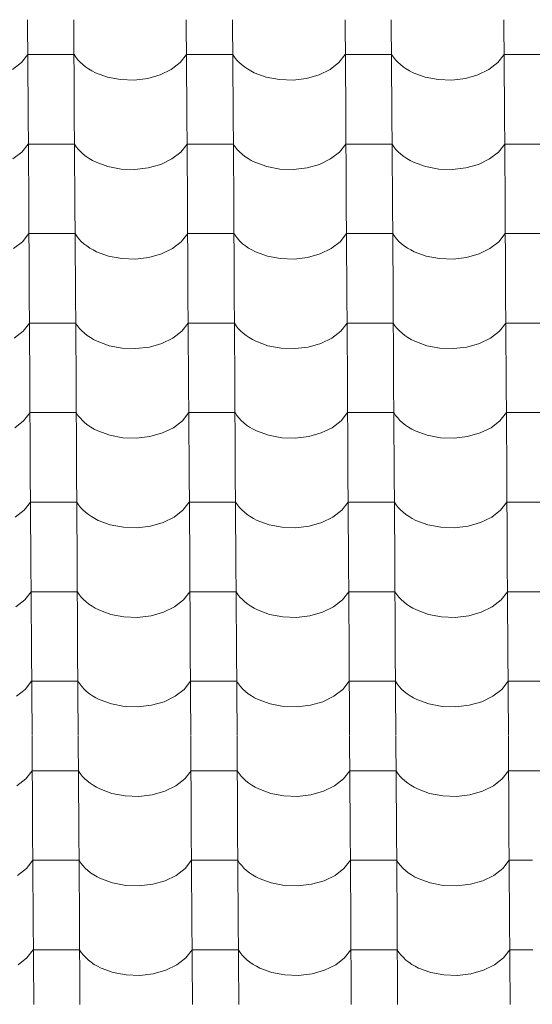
# Model space of a CAD drawing. Header units: millimetres. Extents: x -29001 to 109416, y -1251 to 13451.
# Tile 98 of 163: x -10606 to -10073, y 8009 to 9032. Entities that reach past the tile are written whole.
import ezdxf

# ---------------------------------------------------------------- set-up
doc = ezdxf.new("R2010")
doc.units = ezdxf.units.MM
doc.header["$MEASUREMENT"] = 0
doc.layers.add('POHLED JIŽNÍ_1_Konstrukce - nosné', color=7, linetype='Continuous')
doc.layers.add('POHLED JIŽNÍ_1_Nové_Výplně - Povrchové', color=7, linetype='Continuous')

# ---------------------------------------------------------------- blocks, each defined once
blk = doc.blocks.new('*X1', base_point=(-31394.7, -25864.9))
at = {"layer": 'POHLED JIŽNÍ_1_Nové_Výplně - Povrchové', "color": 21, "linetype": 'Continuous', "lineweight": 20, "true_color": 0xffaaaa}
for p, q in [((-10597.8, 9032.1), (-10597.2, 8939.4)), ((-10549.8, 9032.1), (-10549.2, 8939.4)), ((-10432.8, 9032.1), (-10432.2, 8939.4)), ((-10384.8, 9032.1), (-10384.2, 8939.4)), ((-10267.8, 9032.1), (-10267.2, 8939.4)), ((-10219.8, 9032.1), (-10219.2, 8939.4)), ((-10102.8, 9032.1), (-10102.2, 8939.4)), ((-10604.2, 8987.6), (-10597.6, 8995.9)), ((-10573.5, 8995.9), (-10597.6, 8995.9)), ((-10549.5, 8995.9), (-10573.5, 8995.9)), ((-10549.5, 8995.9), (-10547.7, 8993.2)), ((-10547.7, 8993.2), (-10545.6, 8990.5)), ((-10545.6, 8990.5), (-10543.1, 8987.9)), ((-10439.2, 8987.6), (-10432.6, 8995.9)), ((-10408.6, 8995.9), (-10432.6, 8995.9)), ((-10384.5, 8995.9), (-10408.6, 8995.9)), ((-10384.5, 8995.9), (-10382.7, 8993.2)), ((-10382.7, 8993.2), (-10380.6, 8990.5)), ((-10380.6, 8990.5), (-10378.1, 8987.9)), ((-10274.2, 8987.6), (-10267.6, 8995.9)), ((-10243.6, 8995.9), (-10267.6, 8995.9)), ((-10219.5, 8995.9), (-10243.6, 8995.9)), ((-10219.5, 8995.9), (-10217.7, 8993.2)), ((-10217.7, 8993.2), (-10215.6, 8990.5)), ((-10215.6, 8990.5), (-10213.1, 8987.9)), ((-10109.2, 8987.6), (-10102.6, 8995.9)), ((-10078.6, 8995.9), (-10102.6, 8995.9)), ((-10054.5, 8995.9), (-10078.6, 8995.9)), ((-10613.4, 8980.4), (-10604.2, 8987.6)), ((-10543.1, 8987.9), (-10540.4, 8985.4)), ((-10540.4, 8985.4), (-10537.5, 8983.1)), ((-10537.5, 8983.1), (-10534.3, 8980.9)), ((-10534.3, 8980.9), (-10530.9, 8978.9)), ((-10459.9, 8974.8), (-10448.4, 8980.4)), ((-10448.4, 8980.4), (-10439.2, 8987.6)), ((-10378.1, 8987.9), (-10375.4, 8985.4)), ((-10375.4, 8985.4), (-10372.5, 8983.1)), ((-10372.5, 8983.1), (-10369.3, 8980.9)), ((-10369.3, 8980.9), (-10365.9, 8978.9)), ((-10294.9, 8974.8), (-10283.5, 8980.4)), ((-10283.5, 8980.4), (-10274.2, 8987.6)), ((-10213.1, 8987.9), (-10210.4, 8985.4)), ((-10210.4, 8985.4), (-10207.5, 8983.1)), ((-10207.5, 8983.1), (-10204.3, 8980.9)), ((-10204.3, 8980.9), (-10200.9, 8978.9)), ((-10129.9, 8974.8), (-10118.5, 8980.4)), ((-10118.5, 8980.4), (-10109.2, 8987.6)), ((-10530.9, 8978.9), (-10527.2, 8977)), ((-10527.2, 8977), (-10514.7, 8972.5)), ((-10514.7, 8972.5), (-10501.1, 8969.9)), ((-10501.1, 8969.9), (-10486.9, 8969.4)), ((-10486.9, 8969.4), (-10472.9, 8971.1)), ((-10472.9, 8971.1), (-10459.9, 8974.8)), ((-10365.9, 8978.9), (-10362.2, 8977)), ((-10362.2, 8977), (-10349.8, 8972.5)), ((-10349.8, 8972.5), (-10336.1, 8969.9)), ((-10336.1, 8969.9), (-10321.9, 8969.4)), ((-10321.9, 8969.4), (-10307.9, 8971.1)), ((-10307.9, 8971.1), (-10294.9, 8974.8)), ((-10200.9, 8978.9), (-10197.2, 8977)), ((-10197.2, 8977), (-10184.8, 8972.5)), ((-10184.8, 8972.5), (-10171.1, 8969.9)), ((-10171.1, 8969.9), (-10156.9, 8969.4)), ((-10156.9, 8969.4), (-10142.9, 8971.1)), ((-10142.9, 8971.1), (-10129.9, 8974.8)), ((-10597.2, 8939.1), (-10596.6, 8846.4)), ((-10549.2, 8939.1), (-10548.6, 8846.4)), ((-10432.2, 8939.1), (-10431.6, 8846.4)), ((-10384.2, 8939.1), (-10383.6, 8846.4)), ((-10267.2, 8939.1), (-10266.6, 8846.4)), ((-10219.2, 8939.1), (-10218.6, 8846.4)), ((-10102.2, 8939.1), (-10101.6, 8846.4)), ((-10603.6, 8894.5), (-10597, 8902.9)), ((-10573, 8902.9), (-10597, 8902.9)), ((-10549, 8902.9), (-10573, 8902.9)), ((-10549, 8902.9), (-10547.1, 8900.1)), ((-10547.1, 8900.1), (-10545, 8897.4)), ((-10438.6, 8894.5), (-10432, 8902.9)), ((-10408, 8902.9), (-10432, 8902.9)), ((-10384, 8902.9), (-10408, 8902.9)), ((-10384, 8902.9), (-10382.1, 8900.1)), ((-10382.1, 8900.1), (-10380, 8897.4)), ((-10273.6, 8894.5), (-10267, 8902.9)), ((-10243, 8902.9), (-10267, 8902.9)), ((-10219, 8902.9), (-10243, 8902.9)), ((-10219, 8902.9), (-10217.1, 8900.1)), ((-10217.1, 8900.1), (-10215, 8897.4)), ((-10108.6, 8894.5), (-10102, 8902.9)), ((-10078, 8902.9), (-10102, 8902.9)), ((-10054, 8902.9), (-10078, 8902.9)), ((-10612.9, 8887.4), (-10603.6, 8894.5)), ((-10545, 8897.4), (-10542.5, 8894.9)), ((-10542.5, 8894.9), (-10539.9, 8892.4)), ((-10539.9, 8892.4), (-10536.9, 8890.1)), ((-10536.9, 8890.1), (-10533.7, 8887.9)), ((-10533.7, 8887.9), (-10530.3, 8885.9)), ((-10447.9, 8887.4), (-10438.6, 8894.5)), ((-10380, 8897.4), (-10377.5, 8894.9)), ((-10377.5, 8894.9), (-10374.9, 8892.4)), ((-10374.9, 8892.4), (-10371.9, 8890.1)), ((-10371.9, 8890.1), (-10368.7, 8887.9)), ((-10368.7, 8887.9), (-10365.3, 8885.9)), ((-10282.9, 8887.4), (-10273.6, 8894.5)), ((-10215, 8897.4), (-10212.6, 8894.9)), ((-10212.6, 8894.9), (-10209.9, 8892.4)), ((-10209.9, 8892.4), (-10206.9, 8890.1)), ((-10206.9, 8890.1), (-10203.7, 8887.9)), ((-10203.7, 8887.9), (-10200.3, 8885.9)), ((-10117.9, 8887.4), (-10108.6, 8894.5)), ((-10530.3, 8885.9), (-10526.6, 8884)), ((-10526.6, 8884), (-10514.2, 8879.5)), ((-10514.2, 8879.5), (-10500.5, 8876.9)), ((-10486.3, 8876.4), (-10472.3, 8878.1)), ((-10472.3, 8878.1), (-10459.3, 8881.8)), ((-10459.3, 8881.8), (-10447.9, 8887.4)), ((-10365.3, 8885.9), (-10361.6, 8884)), ((-10361.6, 8884), (-10349.2, 8879.5)), ((-10349.2, 8879.5), (-10335.5, 8876.9)), ((-10321.3, 8876.4), (-10307.3, 8878.1)), ((-10307.3, 8878.1), (-10294.3, 8881.8)), ((-10294.3, 8881.8), (-10282.9, 8887.4)), ((-10200.3, 8885.9), (-10196.6, 8884)), ((-10196.6, 8884), (-10184.2, 8879.5)), ((-10184.2, 8879.5), (-10170.5, 8876.9)), ((-10156.3, 8876.4), (-10142.4, 8878.1)), ((-10142.4, 8878.1), (-10129.3, 8881.8)), ((-10129.3, 8881.8), (-10117.9, 8887.4)), ((-10500.5, 8876.9), (-10486.3, 8876.4)), ((-10335.5, 8876.9), (-10321.3, 8876.4)), ((-10170.5, 8876.9), (-10156.3, 8876.4)), ((-10596.6, 8846.1), (-10596, 8753.4)), ((-10548.6, 8846.1), (-10548, 8753.4)), ((-10431.6, 8846.1), (-10431.1, 8753.4)), ((-10383.6, 8846.1), (-10383, 8753.4)), ((-10266.6, 8846.1), (-10266.1, 8753.4)), ((-10218.6, 8846.1), (-10218, 8753.4)), ((-10101.6, 8846.1), (-10101.1, 8753.4)), ((-10603, 8801.5), (-10596.4, 8809.9)), ((-10572.4, 8809.9), (-10596.4, 8809.9)), ((-10548.4, 8809.9), (-10572.4, 8809.9)), ((-10548.4, 8809.9), (-10546.5, 8807.1)), ((-10546.5, 8807.1), (-10544.4, 8804.4)), ((-10438, 8801.5), (-10431.4, 8809.9)), ((-10407.4, 8809.9), (-10431.4, 8809.9)), ((-10383.4, 8809.9), (-10407.4, 8809.9)), ((-10383.4, 8809.9), (-10381.5, 8807.1)), ((-10381.5, 8807.1), (-10379.4, 8804.4)), ((-10273, 8801.5), (-10266.4, 8809.9)), ((-10242.4, 8809.9), (-10266.4, 8809.9)), ((-10218.4, 8809.9), (-10242.4, 8809.9)), ((-10218.4, 8809.9), (-10216.5, 8807.1)), ((-10216.5, 8807.1), (-10214.4, 8804.4)), ((-10108, 8801.5), (-10101.4, 8809.9)), ((-10077.4, 8809.9), (-10101.4, 8809.9)), ((-10053.4, 8809.9), (-10077.4, 8809.9)), ((-10612.3, 8794.4), (-10603, 8801.5)), ((-10544.4, 8804.4), (-10542, 8801.8)), ((-10542, 8801.8), (-10539.3, 8799.4)), ((-10539.3, 8799.4), (-10536.3, 8797.1)), ((-10536.3, 8797.1), (-10533.1, 8794.9)), ((-10447.3, 8794.4), (-10438, 8801.5)), ((-10379.4, 8804.4), (-10377, 8801.8)), ((-10377, 8801.8), (-10374.3, 8799.4)), ((-10374.3, 8799.4), (-10371.3, 8797.1)), ((-10371.3, 8797.1), (-10368.1, 8794.9)), ((-10282.3, 8794.4), (-10273, 8801.5)), ((-10214.4, 8804.4), (-10212, 8801.8)), ((-10212, 8801.8), (-10209.3, 8799.4)), ((-10209.3, 8799.4), (-10206.3, 8797.1)), ((-10206.3, 8797.1), (-10203.1, 8794.9)), ((-10117.3, 8794.4), (-10108, 8801.5)), ((-10533.1, 8794.9), (-10529.7, 8792.9)), ((-10529.7, 8792.9), (-10526.1, 8791)), ((-10526.1, 8791), (-10513.6, 8786.4)), ((-10513.6, 8786.4), (-10499.9, 8783.9)), ((-10471.8, 8785.1), (-10458.7, 8788.8)), ((-10458.7, 8788.8), (-10447.3, 8794.4)), ((-10368.1, 8794.9), (-10364.7, 8792.9)), ((-10364.7, 8792.9), (-10361.1, 8791)), ((-10361.1, 8791), (-10348.6, 8786.4)), ((-10348.6, 8786.4), (-10334.9, 8783.9)), ((-10306.8, 8785.1), (-10293.7, 8788.8)), ((-10293.7, 8788.8), (-10282.3, 8794.4)), ((-10203.1, 8794.9), (-10199.7, 8792.9)), ((-10199.7, 8792.9), (-10196.1, 8791)), ((-10196.1, 8791), (-10183.6, 8786.4)), ((-10183.6, 8786.4), (-10169.9, 8783.9)), ((-10141.8, 8785.1), (-10128.7, 8788.8)), ((-10128.7, 8788.8), (-10117.3, 8794.4)), ((-10499.9, 8783.9), (-10485.7, 8783.4)), ((-10485.7, 8783.4), (-10471.8, 8785.1)), ((-10334.9, 8783.9), (-10320.7, 8783.4)), ((-10320.7, 8783.4), (-10306.8, 8785.1)), ((-10169.9, 8783.9), (-10155.7, 8783.4)), ((-10155.7, 8783.4), (-10141.8, 8785.1)), ((-10596, 8753.1), (-10595.5, 8660.4)), ((-10548, 8753.1), (-10547.4, 8660.4)), ((-10431.1, 8753.1), (-10430.5, 8660.4)), ((-10383, 8753.1), (-10382.4, 8660.4)), ((-10266.1, 8753.1), (-10265.5, 8660.4)), ((-10218, 8753.1), (-10217.4, 8660.4)), ((-10101.1, 8753.1), (-10100.5, 8660.4)), ((-10602.4, 8708.5), (-10595.8, 8716.9)), ((-10571.8, 8716.9), (-10595.8, 8716.9)), ((-10547.8, 8716.9), (-10571.8, 8716.9)), ((-10547.8, 8716.9), (-10545.9, 8714.1)), ((-10545.9, 8714.1), (-10543.8, 8711.4)), ((-10437.4, 8708.5), (-10430.8, 8716.9)), ((-10406.8, 8716.9), (-10430.8, 8716.9)), ((-10382.8, 8716.9), (-10406.8, 8716.9)), ((-10382.8, 8716.9), (-10380.9, 8714.1)), ((-10380.9, 8714.1), (-10378.8, 8711.4)), ((-10272.4, 8708.5), (-10265.8, 8716.9)), ((-10241.8, 8716.9), (-10265.8, 8716.9)), ((-10217.8, 8716.9), (-10241.8, 8716.9)), ((-10217.8, 8716.9), (-10216, 8714.1)), ((-10216, 8714.1), (-10213.8, 8711.4)), ((-10107.4, 8708.5), (-10100.8, 8716.9)), ((-10076.8, 8716.9), (-10100.8, 8716.9)), ((-10052.8, 8716.9), (-10076.8, 8716.9)), ((-10611.7, 8701.4), (-10602.4, 8708.5)), ((-10543.8, 8711.4), (-10541.4, 8708.8)), ((-10541.4, 8708.8), (-10538.7, 8706.4)), ((-10538.7, 8706.4), (-10535.7, 8704)), ((-10535.7, 8704), (-10532.5, 8701.9)), ((-10446.7, 8701.4), (-10437.4, 8708.5)), ((-10378.8, 8711.4), (-10376.4, 8708.8)), ((-10376.4, 8708.8), (-10373.7, 8706.4)), ((-10373.7, 8706.4), (-10370.7, 8704)), ((-10370.7, 8704), (-10367.5, 8701.9)), ((-10281.7, 8701.4), (-10272.4, 8708.5)), ((-10213.8, 8711.4), (-10211.4, 8708.8)), ((-10211.4, 8708.8), (-10208.7, 8706.4)), ((-10208.7, 8706.4), (-10205.7, 8704)), ((-10205.7, 8704), (-10202.5, 8701.9)), ((-10116.7, 8701.4), (-10107.4, 8708.5)), ((-10532.5, 8701.9), (-10529.1, 8699.9)), ((-10529.1, 8699.9), (-10525.5, 8698)), ((-10525.5, 8698), (-10513, 8693.4)), ((-10471.2, 8692), (-10458.1, 8695.8)), ((-10458.1, 8695.8), (-10446.7, 8701.4)), ((-10367.5, 8701.9), (-10364.1, 8699.9)), ((-10364.1, 8699.9), (-10360.5, 8698)), ((-10360.5, 8698), (-10348, 8693.4)), ((-10306.2, 8692), (-10293.1, 8695.8)), ((-10293.1, 8695.8), (-10281.7, 8701.4)), ((-10202.5, 8701.9), (-10199.1, 8699.9)), ((-10199.1, 8699.9), (-10195.5, 8698)), ((-10195.5, 8698), (-10183, 8693.4)), ((-10141.2, 8692), (-10128.2, 8695.8)), ((-10128.2, 8695.8), (-10116.7, 8701.4)), ((-10513, 8693.4), (-10499.3, 8690.8)), ((-10499.3, 8690.8), (-10485.1, 8690.4)), ((-10485.1, 8690.4), (-10471.2, 8692)), ((-10348, 8693.4), (-10334.3, 8690.8)), ((-10334.3, 8690.8), (-10320.1, 8690.4)), ((-10320.1, 8690.4), (-10306.2, 8692)), ((-10183, 8693.4), (-10169.3, 8690.8)), ((-10169.3, 8690.8), (-10155.2, 8690.4)), ((-10155.2, 8690.4), (-10141.2, 8692)), ((-10595.5, 8660.1), (-10594.9, 8567.4)), ((-10547.4, 8660.1), (-10546.9, 8567.4)), ((-10430.5, 8660.1), (-10429.9, 8567.4)), ((-10382.4, 8660.1), (-10381.9, 8567.4)), ((-10265.5, 8660.1), (-10264.9, 8567.4)), ((-10217.4, 8660.1), (-10216.9, 8567.4)), ((-10100.5, 8660.1), (-10099.9, 8567.4)), ((-10601.9, 8615.5), (-10595.2, 8623.9)), ((-10571.2, 8623.9), (-10595.2, 8623.9)), ((-10547.2, 8623.9), (-10571.2, 8623.9)), ((-10547.2, 8623.9), (-10545.4, 8621.1)), ((-10436.9, 8615.5), (-10430.2, 8623.9)), ((-10406.2, 8623.9), (-10430.2, 8623.9)), ((-10382.2, 8623.9), (-10406.2, 8623.9)), ((-10382.2, 8623.9), (-10380.4, 8621.1)), ((-10271.9, 8615.5), (-10265.2, 8623.9)), ((-10241.2, 8623.9), (-10265.2, 8623.9)), ((-10217.2, 8623.9), (-10241.2, 8623.9)), ((-10217.2, 8623.9), (-10215.4, 8621.1)), ((-10106.9, 8615.5), (-10100.2, 8623.9)), ((-10076.2, 8623.9), (-10100.2, 8623.9)), ((-10052.2, 8623.9), (-10076.2, 8623.9)), ((-10611.1, 8608.3), (-10601.9, 8615.5)), ((-10545.4, 8621.1), (-10543.2, 8618.4)), ((-10543.2, 8618.4), (-10540.8, 8615.8)), ((-10540.8, 8615.8), (-10538.1, 8613.4)), ((-10538.1, 8613.4), (-10535.2, 8611)), ((-10446.1, 8608.3), (-10436.9, 8615.5)), ((-10380.4, 8621.1), (-10378.2, 8618.4)), ((-10378.2, 8618.4), (-10375.8, 8615.8)), ((-10375.8, 8615.8), (-10373.1, 8613.4)), ((-10373.1, 8613.4), (-10370.2, 8611)), ((-10281.1, 8608.3), (-10271.9, 8615.5)), ((-10215.4, 8621.1), (-10213.2, 8618.4)), ((-10213.2, 8618.4), (-10210.8, 8615.8)), ((-10210.8, 8615.8), (-10208.1, 8613.4)), ((-10208.1, 8613.4), (-10205.2, 8611)), ((-10116.1, 8608.3), (-10106.9, 8615.5)), ((-10535.2, 8611), (-10532, 8608.9)), ((-10532, 8608.9), (-10528.5, 8606.8)), ((-10528.5, 8606.8), (-10524.9, 8605)), ((-10524.9, 8605), (-10512.4, 8600.4)), ((-10470.6, 8599), (-10457.6, 8602.8)), ((-10457.6, 8602.8), (-10446.1, 8608.3)), ((-10370.2, 8611), (-10367, 8608.9)), ((-10367, 8608.9), (-10363.5, 8606.8)), ((-10363.5, 8606.8), (-10359.9, 8605)), ((-10359.9, 8605), (-10347.4, 8600.4)), ((-10305.6, 8599), (-10292.6, 8602.8)), ((-10292.6, 8602.8), (-10281.1, 8608.3)), ((-10205.2, 8611), (-10202, 8608.9)), ((-10202, 8608.9), (-10198.5, 8606.8)), ((-10198.5, 8606.8), (-10194.9, 8605)), ((-10194.9, 8605), (-10182.4, 8600.4)), ((-10140.6, 8599), (-10127.6, 8602.8)), ((-10127.6, 8602.8), (-10116.1, 8608.3)), ((-10512.4, 8600.4), (-10498.7, 8597.8)), ((-10498.7, 8597.8), (-10484.6, 8597.4)), ((-10484.6, 8597.4), (-10470.6, 8599)), ((-10347.4, 8600.4), (-10333.7, 8597.8)), ((-10333.7, 8597.8), (-10319.6, 8597.4)), ((-10319.6, 8597.4), (-10305.6, 8599)), ((-10182.4, 8600.4), (-10168.8, 8597.8)), ((-10168.8, 8597.8), (-10154.6, 8597.4)), ((-10154.6, 8597.4), (-10140.6, 8599)), ((-10594.9, 8567.1), (-10594.3, 8474.4)), ((-10546.9, 8567.1), (-10546.3, 8474.4)), ((-10429.9, 8567.1), (-10429.3, 8474.4)), ((-10381.9, 8567.1), (-10381.3, 8474.4)), ((-10264.9, 8567.1), (-10264.3, 8474.4)), ((-10216.9, 8567.1), (-10216.3, 8474.4)), ((-10099.9, 8567.1), (-10099.3, 8474.4)), ((-10601.3, 8522.5), (-10594.7, 8530.9)), ((-10570.6, 8530.9), (-10594.7, 8530.9)), ((-10546.6, 8530.9), (-10570.6, 8530.9)), ((-10546.6, 8530.9), (-10544.8, 8528.1)), ((-10436.3, 8522.5), (-10429.7, 8530.9)), ((-10405.6, 8530.9), (-10429.7, 8530.9)), ((-10381.6, 8530.9), (-10405.6, 8530.9)), ((-10381.6, 8530.9), (-10379.8, 8528.1)), ((-10271.3, 8522.5), (-10264.7, 8530.9)), ((-10240.6, 8530.9), (-10264.7, 8530.9)), ((-10216.6, 8530.9), (-10240.6, 8530.9)), ((-10216.6, 8530.9), (-10214.8, 8528.1)), ((-10106.3, 8522.5), (-10099.7, 8530.9)), ((-10075.6, 8530.9), (-10099.7, 8530.9)), ((-10051.6, 8530.9), (-10075.6, 8530.9)), ((-10610.5, 8515.3), (-10601.3, 8522.5)), ((-10544.8, 8528.1), (-10542.6, 8525.4)), ((-10542.6, 8525.4), (-10540.2, 8522.8)), ((-10540.2, 8522.8), (-10537.5, 8520.4)), ((-10537.5, 8520.4), (-10534.6, 8518)), ((-10445.5, 8515.3), (-10436.3, 8522.5)), ((-10379.8, 8528.1), (-10377.6, 8525.4)), ((-10377.6, 8525.4), (-10375.2, 8522.8)), ((-10375.2, 8522.8), (-10372.5, 8520.4)), ((-10372.5, 8520.4), (-10369.6, 8518)), ((-10280.5, 8515.3), (-10271.3, 8522.5)), ((-10214.8, 8528.1), (-10212.6, 8525.4)), ((-10212.6, 8525.4), (-10210.2, 8522.8)), ((-10210.2, 8522.8), (-10207.5, 8520.4)), ((-10207.5, 8520.4), (-10204.6, 8518)), ((-10115.5, 8515.3), (-10106.3, 8522.5)), ((-10534.6, 8518), (-10531.4, 8515.9)), ((-10531.4, 8515.9), (-10527.9, 8513.8)), ((-10527.9, 8513.8), (-10524.3, 8512)), ((-10524.3, 8512), (-10511.8, 8507.4)), ((-10470, 8506), (-10457, 8509.7)), ((-10457, 8509.7), (-10445.5, 8515.3)), ((-10369.6, 8518), (-10366.4, 8515.9)), ((-10366.4, 8515.9), (-10362.9, 8513.8)), ((-10362.9, 8513.8), (-10359.3, 8512)), ((-10359.3, 8512), (-10346.8, 8507.4)), ((-10305, 8506), (-10292, 8509.7)), ((-10292, 8509.7), (-10280.5, 8515.3)), ((-10204.6, 8518), (-10201.4, 8515.9)), ((-10201.4, 8515.9), (-10198, 8513.8)), ((-10198, 8513.8), (-10194.3, 8512)), ((-10194.3, 8512), (-10181.8, 8507.4)), ((-10140, 8506), (-10127, 8509.7)), ((-10127, 8509.7), (-10115.5, 8515.3)), ((-10511.8, 8507.4), (-10498.2, 8504.8)), ((-10498.2, 8504.8), (-10484, 8504.4)), ((-10484, 8504.4), (-10470, 8506)), ((-10346.8, 8507.4), (-10333.2, 8504.8)), ((-10333.2, 8504.8), (-10319, 8504.4)), ((-10319, 8504.4), (-10305, 8506)), ((-10181.8, 8507.4), (-10168.2, 8504.8)), ((-10168.2, 8504.8), (-10154, 8504.4)), ((-10154, 8504.4), (-10140, 8506)), ((-10594.3, 8474), (-10593.7, 8381.4)), ((-10546.3, 8474), (-10545.7, 8381.4)), ((-10429.3, 8474), (-10428.7, 8381.4)), ((-10381.3, 8474), (-10380.7, 8381.4)), ((-10264.3, 8474), (-10263.7, 8381.4)), ((-10216.3, 8474), (-10215.7, 8381.4)), ((-10099.3, 8474), (-10098.7, 8381.4)), ((-10600.7, 8429.5), (-10594.1, 8437.9)), ((-10570.1, 8437.9), (-10594.1, 8437.9)), ((-10546, 8437.9), (-10570.1, 8437.9)), ((-10546, 8437.9), (-10544.2, 8435.1)), ((-10435.7, 8429.5), (-10429.1, 8437.9)), ((-10405.1, 8437.9), (-10429.1, 8437.9)), ((-10381, 8437.9), (-10405.1, 8437.9)), ((-10381, 8437.9), (-10379.2, 8435.1)), ((-10270.7, 8429.5), (-10264.1, 8437.9)), ((-10240.1, 8437.9), (-10264.1, 8437.9)), ((-10216, 8437.9), (-10240.1, 8437.9)), ((-10216, 8437.9), (-10214.2, 8435.1)), ((-10105.7, 8429.5), (-10099.1, 8437.9)), ((-10075.1, 8437.9), (-10099.1, 8437.9)), ((-10051.1, 8437.9), (-10075.1, 8437.9)), ((-10610, 8422.3), (-10600.7, 8429.5)), ((-10544.2, 8435.1), (-10542.1, 8432.4)), ((-10542.1, 8432.4), (-10539.6, 8429.8)), ((-10539.6, 8429.8), (-10536.9, 8427.3)), ((-10445, 8422.3), (-10435.7, 8429.5)), ((-10379.2, 8435.1), (-10377.1, 8432.4)), ((-10377.1, 8432.4), (-10374.6, 8429.8)), ((-10374.6, 8429.8), (-10371.9, 8427.3)), ((-10280, 8422.3), (-10270.7, 8429.5)), ((-10214.2, 8435.1), (-10212.1, 8432.4)), ((-10212.1, 8432.4), (-10209.6, 8429.8)), ((-10209.6, 8429.8), (-10206.9, 8427.3)), ((-10115, 8422.3), (-10105.7, 8429.5)), ((-10536.9, 8427.3), (-10534, 8425)), ((-10534, 8425), (-10530.8, 8422.8)), ((-10530.8, 8422.8), (-10527.4, 8420.8)), ((-10527.4, 8420.8), (-10523.7, 8419)), ((-10523.7, 8419), (-10511.3, 8414.4)), ((-10456.4, 8416.7), (-10445, 8422.3)), ((-10371.9, 8427.3), (-10369, 8425)), ((-10369, 8425), (-10365.8, 8422.8)), ((-10365.8, 8422.8), (-10362.4, 8420.8)), ((-10362.4, 8420.8), (-10358.7, 8419)), ((-10358.7, 8419), (-10346.3, 8414.4)), ((-10291.4, 8416.7), (-10280, 8422.3)), ((-10206.9, 8427.3), (-10204, 8425)), ((-10204, 8425), (-10200.8, 8422.8)), ((-10200.8, 8422.8), (-10197.4, 8420.8)), ((-10197.4, 8420.8), (-10193.7, 8419)), ((-10193.7, 8419), (-10181.3, 8414.4)), ((-10126.4, 8416.7), (-10115, 8422.3)), ((-10511.3, 8414.4), (-10497.6, 8411.8)), ((-10497.6, 8411.8), (-10483.4, 8411.3)), ((-10483.4, 8411.3), (-10469.4, 8413)), ((-10469.4, 8413), (-10456.4, 8416.7)), ((-10346.3, 8414.4), (-10332.6, 8411.8)), ((-10332.6, 8411.8), (-10318.4, 8411.3)), ((-10318.4, 8411.3), (-10304.4, 8413)), ((-10304.4, 8413), (-10291.4, 8416.7)), ((-10181.3, 8414.4), (-10167.6, 8411.8)), ((-10167.6, 8411.8), (-10153.4, 8411.3)), ((-10153.4, 8411.3), (-10139.4, 8413)), ((-10139.4, 8413), (-10126.4, 8416.7)), ((-10593.7, 8381), (-10593.1, 8288.4)), ((-10545.7, 8381), (-10545.1, 8288.4)), ((-10428.7, 8381), (-10428.1, 8288.4)), ((-10380.7, 8381), (-10380.1, 8288.4)), ((-10263.7, 8381), (-10263.1, 8288.4)), ((-10215.7, 8381), (-10215.1, 8288.4)), ((-10098.7, 8381), (-10098.1, 8288.4)), ((-10609.4, 8329.3), (-10600.1, 8336.5)), ((-10600.1, 8336.5), (-10593.5, 8344.9)), ((-10569.5, 8344.9), (-10593.5, 8344.9)), ((-10545.5, 8344.9), (-10569.5, 8344.9)), ((-10545.5, 8344.9), (-10543.6, 8342.1)), ((-10543.6, 8342.1), (-10541.5, 8339.4)), ((-10541.5, 8339.4), (-10539.1, 8336.8)), ((-10539.1, 8336.8), (-10536.4, 8334.3)), ((-10444.4, 8329.3), (-10435.1, 8336.5)), ((-10435.1, 8336.5), (-10428.5, 8344.9)), ((-10404.5, 8344.9), (-10428.5, 8344.9)), ((-10380.5, 8344.9), (-10404.5, 8344.9)), ((-10380.5, 8344.9), (-10378.6, 8342.1)), ((-10378.6, 8342.1), (-10376.5, 8339.4)), ((-10376.5, 8339.4), (-10374.1, 8336.8)), ((-10374.1, 8336.8), (-10371.4, 8334.3)), ((-10279.4, 8329.3), (-10270.1, 8336.5)), ((-10270.1, 8336.5), (-10263.5, 8344.9)), ((-10239.5, 8344.9), (-10263.5, 8344.9)), ((-10215.5, 8344.9), (-10239.5, 8344.9)), ((-10215.5, 8344.9), (-10213.6, 8342.1)), ((-10213.6, 8342.1), (-10211.5, 8339.4)), ((-10211.5, 8339.4), (-10209.1, 8336.8)), ((-10209.1, 8336.8), (-10206.4, 8334.3)), ((-10114.4, 8329.3), (-10105.1, 8336.5)), ((-10105.1, 8336.5), (-10098.5, 8344.9)), ((-10074.5, 8344.9), (-10098.5, 8344.9)), ((-10050.5, 8344.9), (-10074.5, 8344.9)), ((-10536.4, 8334.3), (-10533.4, 8332)), ((-10533.4, 8332), (-10530.2, 8329.8)), ((-10530.2, 8329.8), (-10526.8, 8327.8)), ((-10526.8, 8327.8), (-10523.2, 8326)), ((-10523.2, 8326), (-10510.7, 8321.4)), ((-10455.8, 8323.7), (-10444.4, 8329.3)), ((-10371.4, 8334.3), (-10368.4, 8332)), ((-10368.4, 8332), (-10365.2, 8329.8)), ((-10365.2, 8329.8), (-10361.8, 8327.8)), ((-10361.8, 8327.8), (-10358.2, 8326)), ((-10358.2, 8326), (-10345.7, 8321.4)), ((-10290.8, 8323.7), (-10279.4, 8329.3)), ((-10206.4, 8334.3), (-10203.4, 8332)), ((-10203.4, 8332), (-10200.2, 8329.8)), ((-10200.2, 8329.8), (-10196.8, 8327.8)), ((-10196.8, 8327.8), (-10193.2, 8326)), ((-10193.2, 8326), (-10180.7, 8321.4)), ((-10125.8, 8323.7), (-10114.4, 8329.3)), ((-10510.7, 8321.4), (-10497, 8318.8)), ((-10497, 8318.8), (-10482.8, 8318.3)), ((-10482.8, 8318.3), (-10468.9, 8320)), ((-10468.9, 8320), (-10455.8, 8323.7)), ((-10345.7, 8321.4), (-10332, 8318.8)), ((-10332, 8318.8), (-10317.8, 8318.3)), ((-10317.8, 8318.3), (-10303.9, 8320)), ((-10303.9, 8320), (-10290.8, 8323.7)), ((-10180.7, 8321.4), (-10167, 8318.8)), ((-10167, 8318.8), (-10152.8, 8318.3)), ((-10152.8, 8318.3), (-10138.9, 8320)), ((-10138.9, 8320), (-10125.8, 8323.7)), ((-10593.1, 8288), (-10592.6, 8195.4)), ((-10545.1, 8288), (-10544.5, 8195.4)), ((-10428.1, 8288), (-10427.6, 8195.4)), ((-10380.1, 8288), (-10379.5, 8195.4)), ((-10263.1, 8288), (-10262.6, 8195.4)), ((-10215.1, 8288), (-10214.5, 8195.4)), ((-10098.1, 8288), (-10097.6, 8195.4)), ((-10599.5, 8243.5), (-10592.9, 8251.9)), ((-10568.9, 8251.9), (-10592.9, 8251.9)), ((-10544.9, 8251.9), (-10568.9, 8251.9)), ((-10544.9, 8251.9), (-10543, 8249.1)), ((-10543, 8249.1), (-10540.9, 8246.4)), ((-10540.9, 8246.4), (-10538.5, 8243.8)), ((-10538.5, 8243.8), (-10535.8, 8241.3)), ((-10434.5, 8243.5), (-10427.9, 8251.9)), ((-10403.9, 8251.9), (-10427.9, 8251.9)), ((-10379.9, 8251.9), (-10403.9, 8251.9)), ((-10379.9, 8251.9), (-10378, 8249.1)), ((-10378, 8249.1), (-10375.9, 8246.4)), ((-10375.9, 8246.4), (-10373.5, 8243.8)), ((-10373.5, 8243.8), (-10370.8, 8241.3)), ((-10269.5, 8243.5), (-10262.9, 8251.9)), ((-10238.9, 8251.9), (-10262.9, 8251.9)), ((-10214.9, 8251.9), (-10238.9, 8251.9)), ((-10214.9, 8251.9), (-10213, 8249.1)), ((-10213, 8249.1), (-10210.9, 8246.4)), ((-10210.9, 8246.4), (-10208.5, 8243.8)), ((-10208.5, 8243.8), (-10205.8, 8241.3)), ((-10104.5, 8243.5), (-10097.9, 8251.9)), ((-10073.9, 8251.9), (-10097.9, 8251.9)), ((-10049.9, 8251.9), (-10073.9, 8251.9)), ((-10608.8, 8236.3), (-10599.5, 8243.5)), ((-10535.8, 8241.3), (-10532.8, 8239)), ((-10532.8, 8239), (-10529.6, 8236.8)), ((-10529.6, 8236.8), (-10526.2, 8234.8)), ((-10526.2, 8234.8), (-10522.6, 8233)), ((-10455.2, 8230.7), (-10443.8, 8236.3)), ((-10443.8, 8236.3), (-10434.5, 8243.5)), ((-10370.8, 8241.3), (-10367.8, 8239)), ((-10367.8, 8239), (-10364.6, 8236.8)), ((-10364.6, 8236.8), (-10361.2, 8234.8)), ((-10361.2, 8234.8), (-10357.6, 8233)), ((-10290.2, 8230.7), (-10278.8, 8236.3)), ((-10278.8, 8236.3), (-10269.5, 8243.5)), ((-10205.8, 8241.3), (-10202.8, 8239)), ((-10202.8, 8239), (-10199.6, 8236.8)), ((-10199.6, 8236.8), (-10196.2, 8234.8)), ((-10196.2, 8234.8), (-10192.6, 8233)), ((-10125.2, 8230.7), (-10113.8, 8236.3)), ((-10113.8, 8236.3), (-10104.5, 8243.5)), ((-10522.6, 8233), (-10510.1, 8228.4)), ((-10510.1, 8228.4), (-10496.4, 8225.8)), ((-10496.4, 8225.8), (-10482.2, 8225.3)), ((-10482.2, 8225.3), (-10468.3, 8227)), ((-10468.3, 8227), (-10455.2, 8230.7)), ((-10357.6, 8233), (-10345.1, 8228.4)), ((-10345.1, 8228.4), (-10331.4, 8225.8)), ((-10331.4, 8225.8), (-10317.2, 8225.3)), ((-10317.2, 8225.3), (-10303.3, 8227)), ((-10303.3, 8227), (-10290.2, 8230.7)), ((-10192.6, 8233), (-10180.1, 8228.4)), ((-10180.1, 8228.4), (-10166.4, 8225.8)), ((-10166.4, 8225.8), (-10152.2, 8225.3)), ((-10152.2, 8225.3), (-10138.3, 8227)), ((-10138.3, 8227), (-10125.2, 8230.7)), ((-10592.6, 8195), (-10592, 8102.3)), ((-10544.5, 8195), (-10543.9, 8102.3)), ((-10427.6, 8195), (-10427, 8102.3)), ((-10379.5, 8195), (-10378.9, 8102.3)), ((-10262.6, 8195), (-10262, 8102.3)), ((-10214.5, 8195), (-10213.9, 8102.3)), ((-10097.6, 8195), (-10097, 8102.3)), ((-10598.9, 8150.5), (-10592.3, 8158.9)), ((-10568.3, 8158.9), (-10592.3, 8158.9)), ((-10544.3, 8158.9), (-10568.3, 8158.9)), ((-10544.3, 8158.9), (-10542.5, 8156.1)), ((-10542.5, 8156.1), (-10540.3, 8153.4)), ((-10540.3, 8153.4), (-10537.9, 8150.8)), ((-10434, 8150.5), (-10427.3, 8158.9)), ((-10403.3, 8158.9), (-10427.3, 8158.9)), ((-10379.3, 8158.9), (-10403.3, 8158.9)), ((-10379.3, 8158.9), (-10377.5, 8156.1)), ((-10377.5, 8156.1), (-10375.3, 8153.4)), ((-10375.3, 8153.4), (-10372.9, 8150.8)), ((-10269, 8150.5), (-10262.3, 8158.9)), ((-10238.3, 8158.9), (-10262.3, 8158.9)), ((-10214.3, 8158.9), (-10238.3, 8158.9)), ((-10214.3, 8158.9), (-10212.5, 8156.1)), ((-10212.5, 8156.1), (-10210.3, 8153.4)), ((-10210.3, 8153.4), (-10207.9, 8150.8)), ((-10104, 8150.5), (-10097.3, 8158.9)), ((-10073.3, 8158.9), (-10097.3, 8158.9)), ((-10608.2, 8143.3), (-10598.9, 8150.5)), ((-10537.9, 8150.8), (-10535.2, 8148.3)), ((-10535.2, 8148.3), (-10532.2, 8146)), ((-10532.2, 8146), (-10529, 8143.8)), ((-10529, 8143.8), (-10525.6, 8141.8)), ((-10525.6, 8141.8), (-10522, 8139.9)), ((-10454.7, 8137.7), (-10443.2, 8143.3)), ((-10443.2, 8143.3), (-10434, 8150.5)), ((-10372.9, 8150.8), (-10370.2, 8148.3)), ((-10370.2, 8148.3), (-10367.2, 8146)), ((-10367.2, 8146), (-10364, 8143.8)), ((-10364, 8143.8), (-10360.6, 8141.8)), ((-10360.6, 8141.8), (-10357, 8139.9)), ((-10289.7, 8137.7), (-10278.2, 8143.3)), ((-10278.2, 8143.3), (-10269, 8150.5)), ((-10207.9, 8150.8), (-10205.2, 8148.3)), ((-10205.2, 8148.3), (-10202.2, 8146)), ((-10202.2, 8146), (-10199, 8143.8)), ((-10199, 8143.8), (-10195.6, 8141.8)), ((-10195.6, 8141.8), (-10192, 8139.9)), ((-10124.7, 8137.7), (-10113.2, 8143.3)), ((-10113.2, 8143.3), (-10104, 8150.5)), ((-10522, 8139.9), (-10509.5, 8135.4)), ((-10509.5, 8135.4), (-10495.8, 8132.8)), ((-10495.8, 8132.8), (-10481.7, 8132.3)), ((-10481.7, 8132.3), (-10467.7, 8134)), ((-10467.7, 8134), (-10454.7, 8137.7)), ((-10357, 8139.9), (-10344.5, 8135.4)), ((-10344.5, 8135.4), (-10330.8, 8132.8)), ((-10330.8, 8132.8), (-10316.7, 8132.3)), ((-10316.7, 8132.3), (-10302.7, 8134)), ((-10302.7, 8134), (-10289.7, 8137.7)), ((-10192, 8139.9), (-10179.5, 8135.4)), ((-10179.5, 8135.4), (-10165.8, 8132.8)), ((-10165.8, 8132.8), (-10151.7, 8132.3)), ((-10151.7, 8132.3), (-10137.7, 8134)), ((-10137.7, 8134), (-10124.7, 8137.7)), ((-10592, 8102), (-10591.4, 8009.3)), ((-10543.9, 8102), (-10543.4, 8009.3)), ((-10427, 8102), (-10426.4, 8009.3)), ((-10378.9, 8102), (-10378.4, 8009.3)), ((-10262, 8102), (-10261.4, 8009.3)), ((-10213.9, 8102), (-10213.4, 8009.3)), ((-10097, 8102), (-10096.4, 8009.3)), ((-10598.4, 8057.5), (-10591.8, 8065.9)), ((-10567.7, 8065.9), (-10591.8, 8065.9)), ((-10543.7, 8065.9), (-10567.7, 8065.9)), ((-10543.7, 8065.9), (-10541.9, 8063.1)), ((-10541.9, 8063.1), (-10539.7, 8060.4)), ((-10539.7, 8060.4), (-10537.3, 8057.8)), ((-10433.4, 8057.5), (-10426.8, 8065.9)), ((-10402.7, 8065.9), (-10426.8, 8065.9)), ((-10378.7, 8065.9), (-10402.7, 8065.9)), ((-10378.7, 8065.9), (-10376.9, 8063.1)), ((-10376.9, 8063.1), (-10374.7, 8060.4)), ((-10374.7, 8060.4), (-10372.3, 8057.8)), ((-10268.4, 8057.5), (-10261.8, 8065.9)), ((-10237.7, 8065.9), (-10261.8, 8065.9)), ((-10213.7, 8065.9), (-10237.7, 8065.9)), ((-10213.7, 8065.9), (-10211.9, 8063.1)), ((-10211.9, 8063.1), (-10209.7, 8060.4)), ((-10209.7, 8060.4), (-10207.3, 8057.8)), ((-10103.4, 8057.5), (-10096.8, 8065.9)), ((-10072.7, 8065.9), (-10096.8, 8065.9)), ((-10607.6, 8050.3), (-10598.4, 8057.5)), ((-10537.3, 8057.8), (-10534.6, 8055.3)), ((-10534.6, 8055.3), (-10531.7, 8053)), ((-10531.7, 8053), (-10528.5, 8050.8)), ((-10528.5, 8050.8), (-10525, 8048.8)), ((-10454.1, 8044.7), (-10442.6, 8050.3)), ((-10442.6, 8050.3), (-10433.4, 8057.5)), ((-10372.3, 8057.8), (-10369.6, 8055.3)), ((-10369.6, 8055.3), (-10366.7, 8053)), ((-10366.7, 8053), (-10363.5, 8050.8)), ((-10363.5, 8050.8), (-10360, 8048.8)), ((-10289.1, 8044.7), (-10277.6, 8050.3)), ((-10277.6, 8050.3), (-10268.4, 8057.5)), ((-10207.3, 8057.8), (-10204.6, 8055.3)), ((-10204.6, 8055.3), (-10201.7, 8053)), ((-10201.7, 8053), (-10198.5, 8050.8)), ((-10198.5, 8050.8), (-10195, 8048.8)), ((-10124.1, 8044.7), (-10112.6, 8050.3)), ((-10112.6, 8050.3), (-10103.4, 8057.5)), ((-10525, 8048.8), (-10521.4, 8046.9)), ((-10521.4, 8046.9), (-10508.9, 8042.4)), ((-10508.9, 8042.4), (-10495.3, 8039.8)), ((-10495.3, 8039.8), (-10481.1, 8039.3)), ((-10481.1, 8039.3), (-10467.1, 8041)), ((-10467.1, 8041), (-10454.1, 8044.7)), ((-10360, 8048.8), (-10356.4, 8046.9)), ((-10356.4, 8046.9), (-10343.9, 8042.4)), ((-10343.9, 8042.4), (-10330.3, 8039.8)), ((-10330.3, 8039.8), (-10316.1, 8039.3)), ((-10316.1, 8039.3), (-10302.1, 8041)), ((-10302.1, 8041), (-10289.1, 8044.7)), ((-10195, 8048.8), (-10191.4, 8046.9)), ((-10191.4, 8046.9), (-10178.9, 8042.4)), ((-10178.9, 8042.4), (-10165.3, 8039.8)), ((-10165.3, 8039.8), (-10151.1, 8039.3)), ((-10151.1, 8039.3), (-10137.1, 8041)), ((-10137.1, 8041), (-10124.1, 8044.7))]:
    blk.add_line(p, q, dxfattribs=at)

msp = doc.modelspace()

# ---------------------------------------------------------------- block references
at = {"layer": 'POHLED JIŽNÍ_1_Konstrukce - nosné', "color": 9, "linetype": 'Continuous', "lineweight": 13}
msp.add_blockref('*X1', (-31394.7, -25864.9), dxfattribs=at)

doc.saveas('drawing.dxf')
